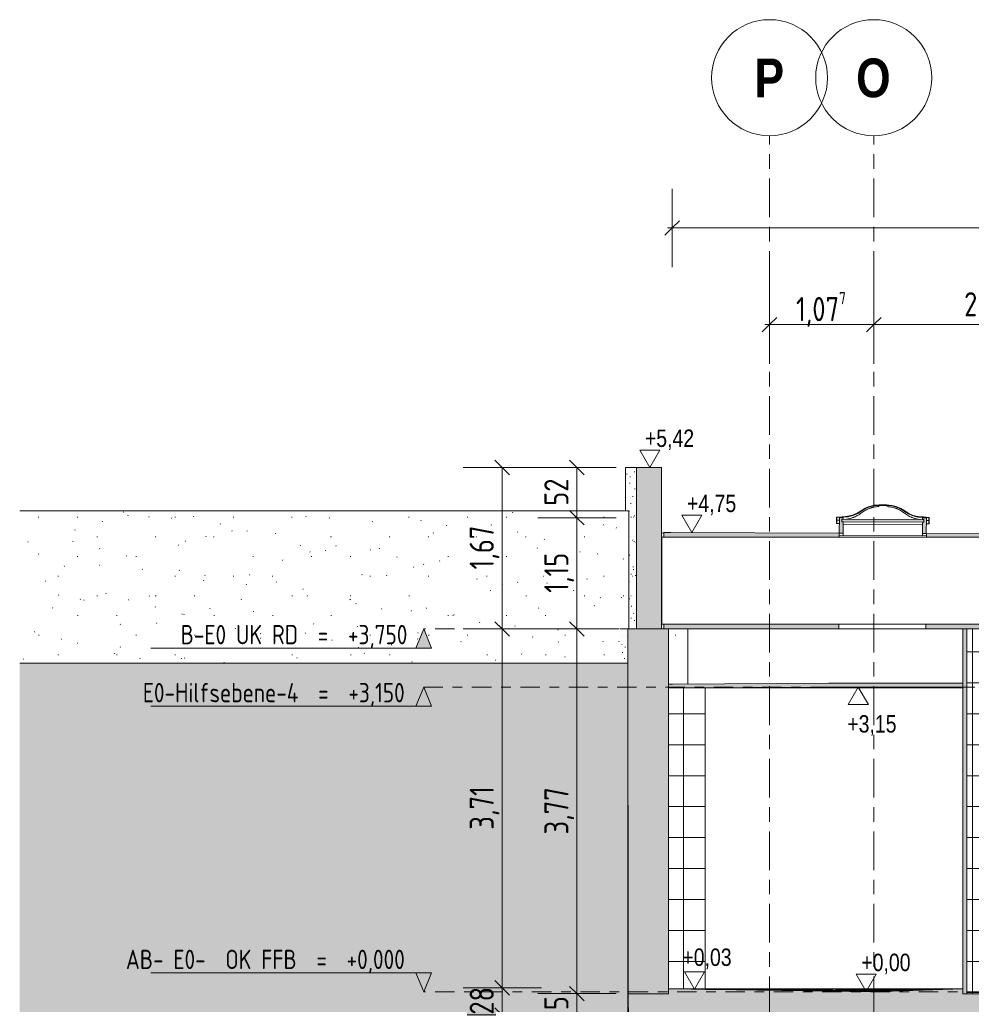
# Model space of a CAD drawing. Header units: metres. Extents: x -28 to 176, y -14 to 869.
# Tile 29 of 60: x 41 to 51, y -3 to 7. Entities that reach past the tile are written whole.
import ezdxf

# ---------------------------------------------------------------- set-up
doc = ezdxf.new("R2010")
doc.units = ezdxf.units.M
doc.linetypes.add('_Ebene_', pattern=[0.4, 0.2, -0.1, 0, -0.1])
doc.linetypes.add('_Rasterlinie_', pattern=[0.75, 0.4, -0.1, 0.15, -0.1])
for name, color, linetype, lineweight in [('A_Bem', 7, 'Continuous', 5), ('A_Bem-100', 7, 'Continuous', 5), ('A_Ebenen', 130, 'Continuous', 5), ('A_Fenster', 45, 'Continuous', 5), ('A_Geschossdecken', 7, 'Continuous', 5), ('A_Geschossdecken_Oberflächenschraffur', 7, 'Continuous', 5), ('A_Geschossdecken_Schraffur', 7, 'Continuous', 5), ('A_Hoehenkoten', 124, 'Continuous', 5), ('A_Körper_Form', 7, 'Continuous', 5), ('A_Linien_Feine Linien', 7, 'Continuous', 5), ('A_Raster', 128, 'Continuous', 5), ('A_Wand', 244, 'Continuous', 5), ('A_Wand_Schraff', 1, 'Continuous', 5), ('A_Wände_Oberflächenschraffur', 244, 'Continuous', 5)]:
    doc.layers.add(name, color=color, linetype=linetype, lineweight=lineweight)
doc.styles.add('Arial', font='arial.ttf', dxfattribs={"width": 0.8, "height": 0.18})
doc.styles.add('Arial Narrow_B', font='txt', dxfattribs={"height": 0.4})
doc.styles.add('ISOCPEUR', font='isocpeur.ttf', dxfattribs={"width": 0.8, "height": 0.2})
doc.styles.add('ISOCPEUR_1', font='isocpeur.ttf', dxfattribs={"width": 0.8, "height": 0.25})
doc.dimstyles.new('BLB-Standard_2_5_Aussen', dxfattribs={"dimscale": 0.3048, "dimtxt": 0.248995, "dimasz": 0.492126, "dimexe": 1.32874, "dimexo": 0.0625, "dimgap": 0.032808, "dimtad": 1, "dimrnd": 0.001, "dimzin": 0, "dimdsep": 46, "dimtxsty": 'ISOCPEUR_1', "dimblk1": 'OBLIQUE', "dimblk2": 'OBLIQUE', "dimsah": 1, "dimcen": 0.09, "dimdle": 0.164042, "dimazin": 0, "dimtfac": 1, "dimtdec": 4, "dimtix": 1, "dimtmove": 0, "dimatfit": 3, "dimfxl": 1.32874, "dimfxlon": 1, "dimtvp": 1, "dimtolj": 1, "dimtzin": 0, "dimarcsym": 2})
doc.dimstyles.new('BLB-Standard_2_5_Aussen_1', dxfattribs={"dimscale": 0.3048, "dimtxt": 0.248995, "dimasz": 0.492126, "dimexe": 1.32874, "dimexo": 0.0625, "dimgap": 0.032808, "dimtad": 1, "dimdec": 1, "dimlfac": 100, "dimrnd": 0.1, "dimdsep": 46, "dimtxsty": 'ISOCPEUR_1', "dimblk1": 'OBLIQUE', "dimblk2": 'OBLIQUE', "dimsah": 1, "dimcen": 0.09, "dimdle": 0.164042, "dimazin": 0, "dimtfac": 1, "dimtdec": 4, "dimtix": 1, "dimtmove": 0, "dimatfit": 3, "dimfxl": 1.32874, "dimfxlon": 1, "dimtvp": 1, "dimtolj": 1, "dimtzin": 0, "dimarcsym": 2})
pattern_1 = [(359.943, (65.599176, -2.802), (6.9639e-06, 0.0069999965), []), (90, (65.59918, -2.802), (-0.32, 2e-17), [])]
pattern_2 = [(359.807, (65.548176, -2.841), (2.02109e-05, 0.005999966), []), (90, (65.54818, -2.841), (-0.32, 0.001), [])]
pattern_3 = [(0, (65.62118, 18.958), (0, 0.32), []), (90, (65.62118, 18.958), (-0.32, 2e-17), [])]
pattern_4 = [(0, (65.51118, 18.958), (0, 0.32), []), (90, (65.51118, 18.958), (-0.32, 2e-17), [])]

# ---------------------------------------------------------------- blocks, each defined once
blk = doc.blocks.new('FE Dachkuppel rechteckig - 2400 x 900-8070001-D')
at = {"layer": 'A_Fenster', "lineweight": 9}
for points in [[(-21.758, 2.067), (-21.758, 2.107), (-21.828, 2.113), (-21.877, 2.117), (-21.925, 2.129), (-21.97, 2.148), (-22.054, 2.202), (-22.099, 2.221), (-22.147, 2.233), (-22.196, 2.237), (-22.278, 2.238), (-22.328, 2.234), (-22.376, 2.222), (-22.421, 2.203), (-22.505, 2.151), (-22.551, 2.131), (-22.599, 2.12), (-22.718, 2.111), (-22.718, 2.071), (-22.713, 2.071), (-22.713, 2.106), (-22.648, 2.111), (-22.598, 2.115), (-22.549, 2.127), (-22.503, 2.146), (-22.419, 2.199), (-22.374, 2.217), (-22.327, 2.229), (-22.278, 2.233), (-22.196, 2.232), (-22.148, 2.228), (-22.101, 2.216), (-22.056, 2.197), (-21.973, 2.144), (-21.927, 2.124), (-21.878, 2.112), (-21.763, 2.103), (-21.763, 2.067)], [(-21.813, 2.058), (-21.813, 2.088), (-22.663, 2.091), (-22.663, 2.061), (-22.035, 2.059)]]:
    blk.add_hatch(color=253, dxfattribs=at).paths.add_polyline_path(points, flags=0)
h = blk.add_hatch(color=253, dxfattribs=at)
h.paths.add_polyline_path([(-21.789, 1.943), (-21.788, 2.099), (-21.828, 2.103), (-21.828, 2.088), (-21.813, 2.088), (-21.813, 2.058), (-21.828, 2.058), (-21.829, 1.943), (-21.801, 1.943)], flags=0)
h.paths.add_polyline_path([(-22.649, 1.946), (-22.648, 2.061), (-22.663, 2.062), (-22.663, 2.091), (-22.648, 2.091), (-22.648, 2.106), (-22.688, 2.103), (-22.689, 1.946)], flags=0)
at = {"layer": 'A_Fenster', "color": 250, "lineweight": 9}
for p, q in [((-22.196, 2.237), (-22.278, 2.238)), ((-22.278, 2.233), (-22.196, 2.232)), ((-22.658, 2.116), (-22.718, 2.111)), ((-22.718, 2.111), (-22.718, 2.071)), ((-22.718, 2.071), (-22.713, 2.071)), ((-22.718, 2.045), (-22.718, 2.071)), ((-22.718, 2.045), (-22.688, 2.045)), ((-22.713, 2.106), (-22.658, 2.111)), ((-22.713, 2.071), (-22.713, 2.106)), ((-22.713, 2.08), (-22.688, 2.083)), ((-22.713, 2.08), (-22.688, 2.08)), ((-22.713, 2.071), (-22.713, 2.045)), ((-22.713, 2.045), (-22.688, 2.045)), ((-22.688, 2.103), (-22.689, 1.946)), ((-22.648, 2.106), (-22.688, 2.103)), ((-22.663, 2.061), (-22.663, 2.091)), ((-22.663, 2.091), (-22.648, 2.091)), ((-21.813, 2.088), (-22.663, 2.091)), ((-22.663, 2.091), (-22.663, 2.061)), ((-22.648, 2.061), (-22.663, 2.061)), ((-22.663, 2.061), (-21.813, 2.058)), ((-22.648, 2.116), (-22.658, 2.116)), ((-22.658, 2.111), (-22.648, 2.111)), ((-22.658, 2.105), (-22.658, 2.111)), ((-22.649, 1.946), (-22.648, 2.061)), ((-22.648, 2.091), (-22.648, 2.106)), ((-21.828, 2.034), (-22.648, 2.037)), ((-21.828, 2.058), (-21.829, 1.943)), ((-21.818, 2.113), (-21.828, 2.113)), ((-21.828, 2.108), (-21.818, 2.108)), ((-21.788, 2.099), (-21.828, 2.103)), ((-21.828, 2.103), (-21.828, 2.088)), ((-21.828, 2.088), (-21.813, 2.088)), ((-21.813, 2.058), (-21.828, 2.058)), ((-21.758, 2.107), (-21.818, 2.113)), ((-21.818, 2.108), (-21.763, 2.103)), ((-21.818, 2.108), (-21.818, 2.102)), ((-21.813, 2.088), (-21.813, 2.058)), ((-21.813, 2.058), (-21.813, 2.088)), ((-21.789, 1.943), (-21.788, 2.099)), ((-21.788, 2.08), (-21.763, 2.077)), ((-21.788, 2.077), (-21.763, 2.077)), ((-21.788, 2.041), (-21.763, 2.041)), ((-21.788, 2.041), (-21.758, 2.041)), ((-21.763, 2.103), (-21.763, 2.067)), ((-21.763, 2.067), (-21.758, 2.067)), ((-21.763, 2.041), (-21.763, 2.067)), ((-21.758, 2.067), (-21.758, 2.107)), ((-21.758, 2.067), (-21.758, 2.041)), ((-22.689, 1.946), (-22.649, 1.946)), ((-22.649, 1.922), (-22.649, 1.946)), ((-21.829, 1.943), (-21.789, 1.943)), ((-21.829, 1.943), (-21.829, 1.919)), ((-22.689, 1.921), (-21.789, 1.918)), ((-21.829, 1.919), (-22.649, 1.922))]:
    blk.add_line(p, q, dxfattribs=at)
at = {"layer": 'A_Fenster', "color": 250, "lineweight": 9, "flags": 128}
for points in [[(-22.463, 2.177), (-22.505, 2.151), (-22.551, 2.131), (-22.599, 2.12), (-22.648, 2.116)], [(-22.648, 2.111), (-22.598, 2.115), (-22.549, 2.127), (-22.503, 2.146), (-22.46, 2.173)], [(-22.278, 2.238), (-22.328, 2.234), (-22.376, 2.222), (-22.421, 2.203), (-22.463, 2.177)], [(-22.46, 2.173), (-22.419, 2.199), (-22.374, 2.217), (-22.327, 2.229), (-22.278, 2.233)], [(-22.012, 2.175), (-22.054, 2.202), (-22.099, 2.221), (-22.147, 2.233), (-22.196, 2.237)], [(-22.196, 2.232), (-22.148, 2.228), (-22.101, 2.216), (-22.056, 2.197), (-22.015, 2.171)], [(-22.015, 2.171), (-21.973, 2.144), (-21.927, 2.124), (-21.878, 2.112), (-21.828, 2.108)], [(-21.828, 2.113), (-21.877, 2.117), (-21.925, 2.129), (-21.97, 2.148), (-22.012, 2.175)]]:
    blk.add_lwpolyline(points, dxfattribs=at)
at = {"layer": 'A_Fenster', "color": 250, "lineweight": 9}
for points, knots in [([(-22.613, 2.09), (-22.608, 2.091), (-22.595, 2.093), (-22.577, 2.097), (-22.561, 2.102), (-22.549, 2.106), (-22.537, 2.11), (-22.522, 2.117), (-22.503, 2.126), (-22.481, 2.14), (-22.467, 2.15), (-22.46, 2.155)], [0.1721062, 0.1721062, 0.1721062, 0.1721062, 0.25, 0.375, 0.4375, 0.5, 0.5625, 0.625, 0.75, 0.875, 1, 1, 1, 1]), ([(-22.46, 2.155), (-22.454, 2.16), (-22.44, 2.169), (-22.419, 2.182), (-22.397, 2.193), (-22.378, 2.201), (-22.363, 2.206), (-22.347, 2.211), (-22.327, 2.215), (-22.303, 2.219), (-22.287, 2.22), (-22.278, 2.22)], [0, 0, 0, 0, 0.125, 0.25, 0.375, 0.5, 0.5625, 0.625, 0.75, 0.875, 1, 1, 1, 1]), ([(-22.196, 2.22), (-22.188, 2.22), (-22.172, 2.218), (-22.148, 2.215), (-22.128, 2.21), (-22.112, 2.205), (-22.101, 2.201), (-22.089, 2.197), (-22.074, 2.19), (-22.056, 2.181), (-22.035, 2.168), (-22.022, 2.158), (-22.015, 2.153)], [-1, -1, -1, -1, -0.875, -0.75, -0.625, -0.5625, -0.5, -0.4375, -0.375, -0.25, -0.125, 0, 0, 0, 0]), ([(-22.015, 2.153), (-22.008, 2.148), (-21.995, 2.138), (-21.973, 2.124), (-21.95, 2.113), (-21.931, 2.105), (-21.915, 2.099), (-21.899, 2.094), (-21.881, 2.09), (-21.868, 2.088), (-21.863, 2.087)], [-1, -1, -1, -1, -0.875, -0.75, -0.625, -0.5, -0.4375, -0.375, -0.25, -0.1721062, -0.1721062, -0.1721062, -0.1721062])]:
    blk.add_open_spline(points, degree=3, knots=knots, dxfattribs=at)
blk = doc.blocks.new('Ebene - Rohbau-1046864-D')
at = {"layer": 'A_Ebenen'}
blk.add_hatch(color=256, dxfattribs=at).paths.add_polyline_path([(24.913, -2.599), (24.833, -2.795), (24.754, -2.599)], flags=0)
at = {"layer": 'A_Ebenen', "color": 170, "lineweight": 9}
for p, q in [((24.754, -2.599), (24.833, -2.795)), ((24.754, -2.599), (27.654, -2.599)), ((24.833, -2.795), (24.913, -2.599))]:
    blk.add_line(p, q, dxfattribs=at)
at = {"layer": 'A_Ebenen', "color": 251, "lineweight": 9}
for p, q in [((24.913, -2.599), (24.754, -2.599)), ((24.754, -2.599), (24.833, -2.795)), ((24.833, -2.795), (24.913, -2.599))]:
    blk.add_line(p, q, dxfattribs=at)
blk = doc.blocks.new('Ebene - Rohbau-1168218-D')
at = {"layer": 'A_Ebenen'}
blk.add_hatch(color=256, dxfattribs=at).paths.add_polyline_path([(24.913, 0.758), (24.754, 0.758), (24.833, 0.955)], flags=0)
at = {"layer": 'A_Ebenen', "color": 251, "lineweight": 9}
for p, q in [((24.833, 0.955), (24.754, 0.758)), ((24.913, 0.758), (24.833, 0.955)), ((24.754, 0.758), (24.913, 0.758))]:
    blk.add_line(p, q, dxfattribs=at)
at = {"layer": 'A_Ebenen', "color": 170, "lineweight": 9}
blk.add_line((24.754, 0.758), (27.654, 0.758), dxfattribs=at)
blk = doc.blocks.new('Höhenkoten - leer-6237472-D')
at = {"layer": 'A_Hoehenkoten'}
for p, q in [((-13.609, -9.185), (-13.817, -9.185)), ((-13.713, -9.365), (-13.817, -9.185)), ((-13.713, -9.365), (-13.609, -9.185))]:
    blk.add_line(p, q, dxfattribs=at)
blk = doc.blocks.new('DIMBLOCK101-D')
at = {"layer": 'A_Bem-100', "lineweight": 9}
for p, q in [((46.81, -2.815), (46.735, -2.74)), ((46.81, -2.815), (46.885, -2.89)), ((46.81, -3.165), (46.735, -3.09)), ((46.81, -3.165), (46.885, -3.24))]:
    blk.add_line(p, q, dxfattribs=at)
at = {"layer": 'A_Bem-100'}
for p, q in [((47.215, -2.815), (46.405, -2.815)), ((46.81, -3.165), (46.81, -2.815)), ((46.81, -2.815), (47.215, -2.815)), ((47.215, -3.165), (46.405, -3.165)), ((46.81, -3.165), (47.215, -3.165))]:
    blk.add_line(p, q, dxfattribs=at)
at = {"layer": 'A_Bem-100', "color": 0, "insert": (46.473, -3.127), "char_height": 0.25, "width": 0.32865, "attachment_point": 1, "rotation": 90, "line_spacing_factor": 1.149209, "style": 'ISOCPEUR_1'}
blk.add_mtext('35', dxfattribs=at)
blk = doc.blocks.new('_Oblique')
at = {"color": 0, "linetype": 'ByBlock', "lineweight": -2}
blk.add_line((-0.5, -0.5), (0.5, 0.5), dxfattribs=at)
blk = doc.blocks.new('DIMBLOCK102-D')
at = {"layer": 'A_Bem-100', "lineweight": 9}
for p, q in [((46.81, 0.955), (46.735, 1.03)), ((46.81, 0.955), (46.885, 0.88)), ((46.81, -2.815), (46.735, -2.74)), ((46.81, -2.815), (46.885, -2.89))]:
    blk.add_line(p, q, dxfattribs=at)
at = {"layer": 'A_Bem-100'}
for p, q in [((47.215, 0.955), (46.405, 0.955)), ((46.81, -2.815), (46.81, 0.955)), ((46.81, 0.955), (47.215, 0.955)), ((47.215, -2.815), (46.405, -2.815)), ((46.81, -2.815), (47.215, -2.815))]:
    blk.add_line(p, q, dxfattribs=at)
at = {"layer": 'A_Bem-100', "color": 0, "insert": (46.473, -1.17), "char_height": 0.25, "width": 0.57664, "attachment_point": 1, "rotation": 90, "line_spacing_factor": 1.149209, "style": 'ISOCPEUR_1'}
blk.add_mtext('3,77', dxfattribs=at)
blk = doc.blocks.new('DIMBLOCK103-D')
at = {"layer": 'A_Bem-100', "lineweight": 9}
for p, q in [((46.81, 2.105), (46.735, 2.18)), ((46.81, 2.105), (46.885, 2.03)), ((46.81, 0.955), (46.735, 1.03)), ((46.81, 0.955), (46.885, 0.88))]:
    blk.add_line(p, q, dxfattribs=at)
at = {"layer": 'A_Bem-100'}
for p, q in [((47.215, 2.105), (46.405, 2.105)), ((46.81, 0.955), (46.81, 2.105)), ((46.81, 2.105), (47.215, 2.105)), ((47.215, 0.955), (46.405, 0.955)), ((46.81, 0.955), (47.215, 0.955))]:
    blk.add_line(p, q, dxfattribs=at)
at = {"layer": 'A_Bem-100', "color": 0, "insert": (46.473, 1.329), "char_height": 0.25, "width": 0.48103, "attachment_point": 1, "rotation": 90, "line_spacing_factor": 1.149209, "style": 'ISOCPEUR_1'}
blk.add_mtext('1,15', dxfattribs=at)
blk = doc.blocks.new('DIMBLOCK104-D')
at = {"layer": 'A_Bem-100', "lineweight": 9}
for p, q in [((46.81, 2.625), (46.735, 2.7)), ((46.81, 2.625), (46.885, 2.55)), ((46.81, 2.105), (46.735, 2.18)), ((46.81, 2.105), (46.885, 2.03))]:
    blk.add_line(p, q, dxfattribs=at)
at = {"layer": 'A_Bem-100'}
for p, q in [((47.215, 2.625), (46.405, 2.625)), ((46.81, 2.105), (46.81, 2.625)), ((46.81, 2.625), (47.215, 2.625)), ((47.215, 2.105), (46.405, 2.105)), ((46.81, 2.105), (47.215, 2.105))]:
    blk.add_line(p, q, dxfattribs=at)
at = {"layer": 'A_Bem-100', "color": 0, "insert": (46.473, 2.228), "char_height": 0.25, "width": 0.32865, "attachment_point": 1, "rotation": 90, "line_spacing_factor": 1.149209, "style": 'ISOCPEUR_1'}
blk.add_mtext('52', dxfattribs=at)
blk = doc.blocks.new('DIMBLOCK108-D')
at = {"layer": 'A_Bem-100', "lineweight": 9}
for p, q in [((46.038, -2.755), (45.963, -2.68)), ((46.038, -2.755), (46.113, -2.83)), ((46.038, -3.035), (45.963, -2.96)), ((46.038, -3.035), (46.113, -3.11))]:
    blk.add_line(p, q, dxfattribs=at)
at = {"layer": 'A_Bem-100'}
for p, q in [((46.443, -2.755), (45.633, -2.755)), ((46.038, -3.035), (46.038, -2.755)), ((46.038, -2.755), (46.443, -2.755)), ((46.443, -3.035), (45.633, -3.035)), ((46.038, -3.035), (46.443, -3.035))]:
    blk.add_line(p, q, dxfattribs=at)
at = {"layer": 'A_Bem-100', "color": 0, "insert": (45.701, -3.032), "char_height": 0.25, "width": 0.32865, "attachment_point": 1, "rotation": 90, "line_spacing_factor": 1.149209, "style": 'ISOCPEUR_1'}
blk.add_mtext('28', dxfattribs=at)
blk = doc.blocks.new('DIMBLOCK109-D')
at = {"layer": 'A_Bem-100', "lineweight": 9}
for p, q in [((46.038, 0.955), (45.963, 1.03)), ((46.038, 0.955), (46.113, 0.88)), ((46.038, -2.755), (45.963, -2.68)), ((46.038, -2.755), (46.113, -2.83))]:
    blk.add_line(p, q, dxfattribs=at)
at = {"layer": 'A_Bem-100'}
for p, q in [((46.443, 0.955), (45.633, 0.955)), ((46.038, -2.755), (46.038, 0.955)), ((46.038, 0.955), (46.443, 0.955)), ((46.443, -2.755), (45.633, -2.755)), ((46.038, -2.755), (46.443, -2.755))]:
    blk.add_line(p, q, dxfattribs=at)
at = {"layer": 'A_Bem-100', "color": 0, "insert": (45.701, -1.12), "char_height": 0.25, "width": 0.52883, "attachment_point": 1, "rotation": 90, "line_spacing_factor": 1.149209, "style": 'ISOCPEUR_1'}
blk.add_mtext('3,71', dxfattribs=at)
blk = doc.blocks.new('DIMBLOCK110-D')
at = {"layer": 'A_Bem-100', "lineweight": 9}
for p, q in [((46.038, 2.625), (45.963, 2.7)), ((46.038, 2.625), (46.113, 2.55)), ((46.038, 0.955), (45.963, 1.03)), ((46.038, 0.955), (46.113, 0.88))]:
    blk.add_line(p, q, dxfattribs=at)
at = {"layer": 'A_Bem-100'}
for p, q in [((46.443, 2.625), (45.633, 2.625)), ((46.038, 0.955), (46.038, 2.625)), ((46.038, 2.625), (46.443, 2.625)), ((46.443, 0.955), (45.633, 0.955)), ((46.038, 0.955), (46.443, 0.955))]:
    blk.add_line(p, q, dxfattribs=at)
at = {"layer": 'A_Bem-100', "color": 0, "insert": (45.701, 1.57), "char_height": 0.25, "width": 0.52883, "attachment_point": 1, "rotation": 90, "line_spacing_factor": 1.149209, "style": 'ISOCPEUR_1'}
blk.add_mtext('1,67', dxfattribs=at)
blk = doc.blocks.new('Raster - Raster-989695-D')
at = {"layer": 'A_Raster', "lineweight": 9}
blk.add_circle((-19.983, 6.654), 0.6, dxfattribs=at)
blk = doc.blocks.new('DIMBLOCK126-D')
at = {"layer": 'A_Bem-100'}
for p, q in [((48.802, 4.506), (48.802, 3.696)), ((48.802, 4.101), (48.802, 4.506)), ((49.88, 4.506), (49.88, 3.696)), ((49.88, 4.101), (49.88, 4.506)), ((48.752, 4.101), (49.88, 4.101))]:
    blk.add_line(p, q, dxfattribs=at)
at = {"layer": 'A_Bem-100', "lineweight": 9}
for p, q in [((48.802, 4.101), (48.877, 4.176)), ((49.88, 4.101), (49.955, 4.176)), ((48.802, 4.101), (48.727, 4.026)), ((49.88, 4.101), (49.805, 4.026))]:
    blk.add_line(p, q, dxfattribs=at)
at = {"layer": 'A_Bem-100', "color": 0, "insert": (49.076, 4.437), "char_height": 0.25, "width": 0.63639, "attachment_point": 1, "line_spacing_factor": 1.149209, "style": 'ISOCPEUR_1'}
blk.add_mtext('1,07\\A2\\H0.5x;\\S7^  ;\\H2x;', dxfattribs=at)
blk = doc.blocks.new('DIMBLOCK127-D')
at = {"layer": 'A_Bem-100'}
for p, q in [((49.88, 4.506), (49.88, 3.696)), ((49.88, 4.101), (49.88, 4.506)), ((52.23, 4.506), (52.23, 3.696)), ((52.23, 4.101), (52.23, 4.506)), ((49.88, 4.101), (52.23, 4.101))]:
    blk.add_line(p, q, dxfattribs=at)
at = {"layer": 'A_Bem-100', "lineweight": 9}
for p, q in [((49.88, 4.101), (49.955, 4.176)), ((52.23, 4.101), (52.305, 4.176)), ((49.88, 4.101), (49.805, 4.026)), ((52.23, 4.101), (52.155, 4.026))]:
    blk.add_line(p, q, dxfattribs=at)
at = {"layer": 'A_Bem-100', "color": 0, "insert": (50.814, 4.437), "char_height": 0.25, "width": 0.57664, "attachment_point": 1, "line_spacing_factor": 1.149209, "style": 'ISOCPEUR_1'}
blk.add_mtext('2,35', dxfattribs=at)
blk = doc.blocks.new('DIMBLOCK141-D')
at = {"layer": 'A_Bem-100'}
for p, q in [((47.796, 4.696), (47.796, 5.506)), ((95.158, 4.696), (95.158, 5.506)), ((47.746, 5.101), (95.208, 5.101)), ((47.796, 5.101), (47.796, 4.696)), ((95.158, 5.101), (95.158, 4.696))]:
    blk.add_line(p, q, dxfattribs=at)
at = {"layer": 'A_Bem-100', "lineweight": 9}
for p, q in [((47.796, 5.101), (47.721, 5.026)), ((47.796, 5.101), (47.871, 5.176)), ((95.158, 5.101), (95.083, 5.026)), ((95.158, 5.101), (95.233, 5.176))]:
    blk.add_line(p, q, dxfattribs=at)
at = {"layer": 'A_Bem-100', "color": 0, "insert": (71.114, 5.437), "char_height": 0.25, "width": 0.87242, "attachment_point": 1, "line_spacing_factor": 1.149209, "style": 'ISOCPEUR_1'}
blk.add_mtext('47,36\\A2\\H0.5x;\\S3^  ;\\H2x;', dxfattribs=at)

msp = doc.modelspace()

# ---------------------------------------------------------------- hatches: boundary and pattern name
at = {"layer": 'A_Geschossdecken_Oberflächenschraffur'}
h = msp.add_hatch(dxfattribs=at)
h.set_pattern_fill('FP_78', color=133, style=0, pattern_type=2)
h.set_pattern_definition(pattern_1)
h.paths.add_polyline_path([(49.8652, -2.795), (48.1377, -2.7651), (47.7574, -2.7651), (49.865, -2.795)], flags=0)
h = msp.add_hatch(dxfattribs=at)
h.set_pattern_fill('FP_78', color=133, style=0, pattern_type=2)
h.set_pattern_definition(pattern_1)
h.paths.add_polyline_path([(49.8652, -2.795), (48.1377, -2.7651), (47.7574, -2.7651), (49.865, -2.795)], flags=0)
h = msp.add_hatch(dxfattribs=at)
h.set_pattern_fill('FP_79', color=133, style=0, pattern_type=2)
h.set_pattern_definition(pattern_2)
h.paths.add_polyline_path([(49.8716, -2.795), (50.8013, -2.7651), (48.1377, -2.7651), (49.8714, -2.795)], flags=0)
h = msp.add_hatch(dxfattribs=at)
h.set_pattern_fill('FP_79', color=133, style=0, pattern_type=2)
h.set_pattern_definition(pattern_2)
h.paths.add_polyline_path([(49.8716, -2.795), (50.8013, -2.7651), (48.1377, -2.7651), (49.8714, -2.795)], flags=0)
at = {"layer": 'A_Geschossdecken_Schraffur', "lineweight": 9}
h = msp.add_hatch(color=253, dxfattribs=at)
h.paths.add_polyline_path([(83.1819, 0.9549), (86.1025, 0.9549), (86.1184, 1.0049), (82.5483, 1.0049), (82.5599, 0.9549)], flags=0)
h.paths.add_polyline_path([(81.3093, 0.9549), (81.5122, 0.9549), (81.5221, 1.0049), (78.9176, 1.0049), (78.9184, 0.9549), (80.373, 0.9549)], flags=0)
h.paths.add_polyline_path([(95.1584, 0.9549), (95.1584, 2.2049), (94.815, 2.2049), (90.8403, 2.115), (90.8437, 1.9049), (94.8355, 1.9049), (94.8355, 1.0049), (90.8584, 1.0049), (90.8593, 0.9549), (94.8355, 0.9549)], flags=0)
h.paths.add_polyline_path([(47.7085, 0.9549), (49.5198, 0.9549), (49.52, 1.0049), (47.7085, 1.0049)], flags=0)
h.paths.add_polyline_path([(58.581, 0.9549), (61.4958, 0.9549), (61.4958, 1.0049), (58.5702, 1.0049)], flags=0)
h.paths.add_polyline_path([(54.0169, 0.9549), (54.0231, 1.0049), (52.5312, 1.0049), (52.5384, 0.9549), (53.2201, 0.9549)], flags=0)
h.paths.add_polyline_path([(56.9653, 0.9549), (57.5578, 0.9549), (57.5687, 1.0049), (56.419, 1.0049), (56.426, 0.9549)], flags=0)
h.paths.add_polyline_path([(54.4786, 0.9549), (56.0165, 0.9549), (56.0235, 1.0049), (54.4723, 1.0049)], flags=0)
h.paths.add_polyline_path([(89.7361, 0.9549), (89.9591, 0.9549), (89.9583, 1.0049), (86.3268, 1.0049), (86.3366, 0.9778), (86.3443, 0.9549), (87.8635, 0.9549)], flags=0)
h.paths.add_polyline_path([(77.5183, 0.9549), (77.5174, 1.0049), (74.9026, 1.0049), (74.9034, 0.9549), (76.6278, 0.9549)], flags=0)
h.paths.add_polyline_path([(73.5032, 0.9549), (73.5024, 1.0049), (70.892, 1.0049), (70.892, 0.9549), (72.8826, 0.9549)], flags=0)
h.paths.add_polyline_path([(69.492, 0.9549), (69.492, 1.0049), (66.8971, 1.0049), (66.8971, 0.9549), (69.1373, 0.9549)], flags=0)
h.paths.add_polyline_path([(51.3475, 0.9549), (52.0306, 0.9549), (52.0382, 1.0049), (50.42, 1.0049), (50.4198, 0.9549)], flags=0)
h.paths.add_polyline_path([(62.8958, 0.9549), (65.4971, 0.9549), (65.4971, 1.0049), (62.8958, 1.0049)], flags=0)
h.paths.add_polyline_path([(82.4256, 1.9049), (89.9436, 1.9049), (89.9405, 2.0946), (84.4305, 1.9701), (82.4389, 1.9674), (82.4389, 1.9667), (82.3581, 1.9653), (82.3593, 1.9049), (82.4093, 1.9049)], flags=0)
h.paths.add_polyline_path([(52.3281, 1.9049), (54.1565, 1.9049), (54.1564, 1.9281), (52.3165, 1.9349), (52.3271, 1.9082)], flags=0)
h.paths.add_polyline_path([(81.678, 1.9049), (81.6775, 1.9542), (81.5966, 1.9529), (81.5964, 1.9673), (78.9019, 1.9647), (78.9029, 1.9049), (81.6465, 1.9049)], flags=0)
h.paths.add_polyline_path([(52.0497, 1.9049), (52.2484, 1.9049), (52.2523, 1.9154), (52.2603, 1.9349), (51.2305, 1.9349), (51.2305, 1.9394), (50.4236, 1.9426), (50.4235, 1.9049), (51.8156, 1.9049)], flags=0)
h.paths.add_polyline_path([(77.0959, 1.9049), (77.5027, 1.9049), (77.5018, 1.9634), (74.887, 1.9608), (74.8879, 1.9049), (76.6278, 1.9049)], flags=0)
h.paths.add_polyline_path([(54.339, 1.9049), (57.7363, 1.9049), (57.7364, 1.9289), (57.6541, 1.9289), (57.6541, 1.9455), (57.3837, 1.9455), (56.4972, 1.9374), (54.7416, 1.9258), (54.3381, 1.9274), (54.3385, 1.9154)], flags=0)
h.paths.add_polyline_path([(73.3507, 1.9049), (73.4877, 1.9049), (73.4868, 1.9595), (70.8914, 1.9569), (70.8914, 1.9049), (73.3459, 1.9049)], flags=0)
h.paths.add_polyline_path([(69.1373, 1.9049), (69.4914, 1.9049), (69.4914, 1.9556), (66.8965, 1.953), (66.8965, 1.9049), (67.2647, 1.9049)], flags=0)
h.paths.add_polyline_path([(65.3921, 1.9049), (65.4965, 1.9049), (65.4965, 1.9517), (62.8952, 1.9492), (62.8953, 1.9049), (65.3744, 1.9049)], flags=0)
h.paths.add_polyline_path([(47.8642, 1.9049), (49.5235, 1.9049), (49.5236, 1.946), (47.7085, 1.9528), (47.7085, 1.9049), (47.7772, 1.9049)], flags=0)
h.paths.add_polyline_path([(61.1787, 1.9049), (61.4953, 1.9049), (61.4952, 1.9478), (58.4847, 1.9455), (58.4848, 1.9289), (58.4025, 1.9289), (58.4025, 1.9049), (60.7105, 1.9049)], flags=0)
for points in [[(47.7574, 0.346), (47.8001, 0.346), (49.4145, 0.3549), (50.8013, 0.3549), (50.8013, 0.3949), (49.4145, 0.3949), (47.7574, 0.386)], [(47.3702, -3.1651), (51.4512, -3.1651), (51.4512, -2.8151), (47.3361, -2.8151), (47.3361, -3.1651)]]:
    msp.add_hatch(color=253, dxfattribs=at).paths.add_polyline_path(points, flags=0)
h = msp.add_hatch(color=253, dxfattribs=at)
h.paths.add_polyline_path([(47.7574, -2.8151), (50.8013, -2.8151), (49.865, -2.795), (47.7574, -2.7651)], flags=0)
h.paths.add_polyline_path([(50.8013, -2.8151), (50.8013, -2.7651), (49.8717, -2.795)], flags=0)
at = {"layer": 'A_Körper_Form', "lineweight": 9}
msp.add_hatch(color=254, dxfattribs=at).paths.add_polyline_path([(47.3424, -3.1651), (47.3356, 0.6027), (41.0481, 0.6027), (41.0481, -3.1651), (44.7933, -3.1651)], flags=0)
at = {"layer": 'A_Wand_Schraff', "lineweight": 9}
for points in [[(47.4247, 0.9549), (47.6854, 0.9549), (47.6854, 2.6249), (47.4247, 2.6249)], [(47.3361, -2.8151), (47.7574, -2.8151), (47.7574, 0.9549), (47.3361, 0.9549), (47.3361, -1.894)], [(50.8013, -2.8151), (50.8413, -2.8151), (50.8413, 0.9549), (50.8013, 0.9549), (50.8013, -1.894)]]:
    msp.add_hatch(color=253, dxfattribs=at).paths.add_polyline_path(points, flags=0)
at = {"layer": 'A_Wände_Oberflächenschraffur'}
h = msp.add_hatch(dxfattribs=at)
h.set_pattern_fill('FP_90', style=0, pattern_type=2)
h.set_pattern_definition([(0, (47.52818, 18.958), (0.061, 0.203), [0.001, -0.046, 0.001, -0.046, -0.246]), (0, (47.52818, 18.958), (0.061, 0.203), [-0.092, 0.001, -0.092, 0.001, -0.046, -0.107]), (0, (47.52818, 18.958), (0.061, 0.203), [-0.23, 0.001, -0.03, 0.001, -0.076]), (92.497, (47.551176, 19.06), (-0.044297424, 0.602642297), [0.006, -0.523, 0.006, -0.523, -2.818]), (92.497, (47.551176, 19.06), (-0.044297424, 0.602642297), [-1.057, 0.006, -1.051, 0.006, -0.523, -1.233]), (92.497, (47.551176, 19.06), (-0.044297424, 0.602642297), [-2.642, 0.006, -0.346, 0.006, -0.875]), (267.503, (47.559176, 19.466), (-0.017088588, -0.805019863), [0.006, -0.523, 0.006, -0.523, -2.818]), (267.503, (47.559176, 19.466), (-0.017088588, -0.805019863), [-1.057, 0.006, -1.051, 0.006, -0.523, -1.233]), (267.503, (47.559176, 19.466), (-0.017088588, -0.805019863), [-2.642, 0.006, -0.346, 0.006, -0.875])])
h.paths.add_polyline_path([(47.4247, 0.9549), (47.4247, 2.6249), (47.3122, 2.6249), (47.3122, 2.1749), (47.3454, 2.1749), (47.3454, 0.9549)], flags=0)
h = msp.add_hatch(dxfattribs=at)
h.set_pattern_fill('FP_91', style=0, pattern_type=2)
h.set_pattern_definition([(0, (65.19818, 18.958), (0.806, 0.203), [0.007, -0.598, 0.007, -0.598, -3.225]), (0, (65.19818, 18.958), (0.806, 0.203), [-1.209, 0.007, -1.203, 0.007, -0.598, -1.411]), (0, (65.19818, 18.958), (0.806, 0.203), [-3.024, 0.007, -0.396, 0.007, -1.001]), (119.801, (65.50018, 19.06), (-0.577848, 0.6024912), [0.007, -0.602, 0.007, -0.602, -3.245]), (119.801, (65.50018, 19.06), (-0.577848, 0.6024912), [-1.217, 0.007, -1.21, 0.007, -0.602, -1.42]), (119.801, (65.50018, 19.06), (-0.577848, 0.6024912), [-3.042, 0.007, -0.399, 0.007, -1.007]), (240.199, (65.60118, 19.466), (-0.2287653, -0.805878), [0.007, -0.602, 0.007, -0.602, -3.245]), (240.199, (65.60118, 19.466), (-0.2287653, -0.805878), [-1.217, 0.007, -1.21, 0.007, -0.602, -1.42]), (240.199, (65.60118, 19.466), (-0.2287653, -0.805878), [-3.042, 0.007, -0.399, 0.007, -1.007])])
h.paths.add_polyline_path([(41.0481, 0.6027), (47.2558, 0.6027), (47.2558, 0.9549), (47.3454, 0.9549), (47.3454, 2.1749), (41.0481, 2.1749), (41.0481, 0.6848)], flags=0)
h = msp.add_hatch(dxfattribs=at)
h.set_pattern_fill('FP_59', style=0, pattern_type=2)
h.set_pattern_definition([(0, (47.44618, 18.958), (0.063, 0.203), [0.001, -0.047, 0.001, -0.047, -0.252]), (0, (47.44618, 18.958), (0.063, 0.203), [-0.094, 0.001, -0.094, 0.001, -0.047, -0.11]), (0, (47.44618, 18.958), (0.063, 0.203), [-0.236, 0.001, -0.031, 0.001, -0.078]), (92.559, (47.469176, 19.06), (-0.04494952, 0.60259401), [0.006, -0.523, 0.006, -0.523, -2.818]), (92.559, (47.469176, 19.06), (-0.04494952, 0.60259401), [-1.057, 0.006, -1.051, 0.006, -0.523, -1.233]), (92.559, (47.469176, 19.06), (-0.04494952, 0.60259401), [-2.642, 0.006, -0.346, 0.006, -0.875]), (267.441, (47.477176, 19.466), (-0.017959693, -0.8050009), [0.006, -0.523, 0.006, -0.523, -2.818]), (267.441, (47.477176, 19.466), (-0.017959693, -0.8050009), [-1.057, 0.006, -1.051, 0.006, -0.523, -1.233]), (267.441, (47.477176, 19.466), (-0.017959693, -0.8050009), [-2.642, 0.006, -0.346, 0.006, -0.875])])
h.paths.add_polyline_path([(47.3361, 0.3177), (47.335, 0.9549), (47.2558, 0.9549), (47.2558, 0.6027), (47.3356, 0.6027), (47.3359, 0.4502)], flags=0)
h = msp.add_hatch(dxfattribs=at)
h.set_pattern_fill('FP_66', style=0, pattern_type=2)
h.set_pattern_definition([(0, (65.14218, 18.958), (0.806, 0.203), [0.007, -0.598, 0.007, -0.598, -3.224]), (0, (65.14218, 18.958), (0.806, 0.203), [-1.209, 0.007, -1.202, 0.007, -0.598, -1.411]), (0, (65.14218, 18.958), (0.806, 0.203), [-3.023, 0.007, -0.396, 0.007, -1.001]), (119.793, (65.44418, 19.06), (-0.5777639, 0.6025719), [0.007, -0.602, 0.007, -0.602, -3.244]), (119.793, (65.44418, 19.06), (-0.5777639, 0.6025719), [-1.217, 0.007, -1.21, 0.007, -0.602, -1.419]), (119.793, (65.44418, 19.06), (-0.5777639, 0.6025719), [-3.042, 0.007, -0.399, 0.007, -1.007]), (240.207, (65.54518, 19.466), (-0.2286527, -0.80591), [0.007, -0.602, 0.007, -0.602, -3.244]), (240.207, (65.54518, 19.466), (-0.2286527, -0.80591), [-1.217, 0.007, -1.21, 0.007, -0.602, -1.419]), (240.207, (65.54518, 19.466), (-0.2286527, -0.80591), [-3.042, 0.007, -0.399, 0.007, -1.007])])
h.paths.add_polyline_path([(47.7574, 0.386), (47.9564, 0.3868), (47.9564, 0.9549), (47.7574, 0.9549), (47.7574, 0.386)], flags=0)
h = msp.add_hatch(dxfattribs=at)
h.set_pattern_fill('FP_65', color=133, style=0, pattern_type=2)
h.set_pattern_definition(pattern_3)
h.paths.add_polyline_path([(51.6712, -2.8151), (54.2439, -2.8151), (55.6731, -1.8551), (55.9463, -1.8558), (55.9463, -2.7551), (56.9609, -2.7551), (57.2413, -2.7629), (57.2413, -0.6351), (57.1088, -0.6351), (57.1088, 0.0149), (51.6712, 0.0149), (51.6712, -2.3328)], flags=0)
h.paths.add_polyline_path([(51.433, -2.8151), (51.433, 0.9549), (50.8413, 0.9549), (50.8413, -2.8151)], flags=0)
h.paths.add_polyline_path([(55.0411, -2.8151), (55.1732, -2.8151), (55.1966, -2.7994), (55.1966, -2.7551), (55.2624, -2.7551), (55.6727, -2.4801), (55.8988, -2.48), (55.8988, -2.3851), (55.6791, -2.386), (55.0927, -2.7804)], flags=0)
h.paths.add_polyline_path([(54.9873, -2.8151), (55.6727, -2.3551), (55.8988, -2.3551), (55.8988, -2.2601), (55.6791, -2.261), (54.9236, -2.7691), (54.9238, -2.8151), (54.9757, -2.8151)], flags=0)
h.paths.add_polyline_path([(54.899, -2.8151), (54.8988, -2.7858), (54.8552, -2.8151), (54.8988, -2.8151)], flags=0)
h.paths.add_polyline_path([(54.3155, -2.8151), (54.4297, -2.8151), (54.8991, -2.4994), (54.8988, -2.4228), (54.3781, -2.773)], flags=0)
h.paths.add_polyline_path([(54.8015, -2.8151), (54.899, -2.7495), (54.8988, -2.6608), (54.6694, -2.8151), (54.7416, -2.8151)], flags=0)
h.paths.add_polyline_path([(54.6156, -2.8151), (54.8991, -2.6245), (54.8988, -2.5358), (54.4835, -2.8151), (54.5075, -2.8151)], flags=0)
h.paths.add_polyline_path([(68.9644, -2.7653), (69.0956, -2.7653), (69.0961, 0.9549), (57.3288, 0.9549), (57.3288, -0.6351), (57.3213, -0.6351), (57.3213, -2.7651), (68.9644, -2.7653)], flags=0)
h.paths.add_polyline_path([(55.6771, -2.7551), (55.8988, -2.7551), (55.8988, -2.6351), (55.6791, -2.636), (55.5021, -2.7551), (55.6759, -2.7551)], flags=0)
h.paths.add_polyline_path([(55.4438, -2.7551), (55.4483, -2.7551), (55.6727, -2.6051), (55.8988, -2.6051), (55.8988, -2.5101), (55.6791, -2.511), (55.3162, -2.7551), (55.3268, -2.7551)], flags=0)
h.paths.add_polyline_path([(54.9236, -2.733), (55.6727, -2.2301), (55.8988, -2.2301), (55.8988, -2.1351), (55.6791, -2.136), (54.9236, -2.6441)], flags=0)
h.paths.add_polyline_path([(54.9236, -2.608), (55.6727, -2.1051), (55.8988, -2.1051), (55.8988, -2.0101), (55.6791, -2.011), (54.9235, -2.5192)], flags=0)
h.paths.add_polyline_path([(54.9235, -2.483), (55.6731, -1.9801), (55.8988, -1.9801), (55.8988, -1.8951), (55.6827, -1.8956), (54.9235, -2.4062), (54.9235, -2.48)], flags=0)
h.paths.add_polyline_path([(55.78, 0.0549), (57.1088, 0.0549), (57.1088, 0.9549), (51.6712, 0.9549), (51.6712, 0.0549), (55.6744, 0.0549)], flags=0)
h = msp.add_hatch(dxfattribs=at)
h.set_pattern_fill('FP_65', color=133, style=0, pattern_type=2)
h.set_pattern_definition(pattern_3)
h.paths.add_polyline_path([(51.6712, -2.8151), (54.2439, -2.8151), (55.6731, -1.8551), (55.9463, -1.8558), (55.9463, -2.7551), (56.9609, -2.7551), (57.2413, -2.7629), (57.2413, -0.6351), (57.1088, -0.6351), (57.1088, 0.0149), (51.6712, 0.0149), (51.6712, -2.3328)], flags=0)
h.paths.add_polyline_path([(51.433, -2.8151), (51.433, 0.9549), (50.8413, 0.9549), (50.8413, -2.8151)], flags=0)
h.paths.add_polyline_path([(55.0411, -2.8151), (55.1732, -2.8151), (55.1966, -2.7994), (55.1966, -2.7551), (55.2624, -2.7551), (55.6727, -2.4801), (55.8988, -2.48), (55.8988, -2.3851), (55.6791, -2.386), (55.0927, -2.7804)], flags=0)
h.paths.add_polyline_path([(54.9873, -2.8151), (55.6727, -2.3551), (55.8988, -2.3551), (55.8988, -2.2601), (55.6791, -2.261), (54.9236, -2.7691), (54.9238, -2.8151), (54.9757, -2.8151)], flags=0)
h.paths.add_polyline_path([(54.899, -2.8151), (54.8988, -2.7858), (54.8552, -2.8151), (54.8988, -2.8151)], flags=0)
h.paths.add_polyline_path([(54.3155, -2.8151), (54.4297, -2.8151), (54.8991, -2.4994), (54.8988, -2.4228), (54.3781, -2.773)], flags=0)
h.paths.add_polyline_path([(54.8015, -2.8151), (54.899, -2.7495), (54.8988, -2.6608), (54.6694, -2.8151), (54.7416, -2.8151)], flags=0)
h.paths.add_polyline_path([(54.6156, -2.8151), (54.8991, -2.6245), (54.8988, -2.5358), (54.4835, -2.8151), (54.5075, -2.8151)], flags=0)
h.paths.add_polyline_path([(68.9644, -2.7653), (69.0956, -2.7653), (69.0961, 0.9549), (57.3288, 0.9549), (57.3288, -0.6351), (57.3213, -0.6351), (57.3213, -2.7651), (68.9644, -2.7653)], flags=0)
h.paths.add_polyline_path([(55.6771, -2.7551), (55.8988, -2.7551), (55.8988, -2.6351), (55.6791, -2.636), (55.5021, -2.7551), (55.6759, -2.7551)], flags=0)
h.paths.add_polyline_path([(55.4438, -2.7551), (55.4483, -2.7551), (55.6727, -2.6051), (55.8988, -2.6051), (55.8988, -2.5101), (55.6791, -2.511), (55.3162, -2.7551), (55.3268, -2.7551)], flags=0)
h.paths.add_polyline_path([(54.9236, -2.733), (55.6727, -2.2301), (55.8988, -2.2301), (55.8988, -2.1351), (55.6791, -2.136), (54.9236, -2.6441)], flags=0)
h.paths.add_polyline_path([(54.9236, -2.608), (55.6727, -2.1051), (55.8988, -2.1051), (55.8988, -2.0101), (55.6791, -2.011), (54.9235, -2.5192)], flags=0)
h.paths.add_polyline_path([(54.9235, -2.483), (55.6731, -1.9801), (55.8988, -1.9801), (55.8988, -1.8951), (55.6827, -1.8956), (54.9235, -2.4062), (54.9235, -2.48)], flags=0)
h.paths.add_polyline_path([(55.78, 0.0549), (57.1088, 0.0549), (57.1088, 0.9549), (51.6712, 0.9549), (51.6712, 0.0549), (55.6744, 0.0549)], flags=0)
h = msp.add_hatch(dxfattribs=at)
h.set_pattern_fill('FP_81', color=133, style=0, pattern_type=2)
h.set_pattern_definition(pattern_4)
h.paths.add_polyline_path([(47.7574, -2.7651), (48.1377, -2.7651), (48.1377, 0.3449), (47.7574, 0.3449), (47.7574, -2.7585)], flags=0)
h = msp.add_hatch(dxfattribs=at)
h.set_pattern_fill('FP_81', color=133, style=0, pattern_type=2)
h.set_pattern_definition(pattern_4)
h.paths.add_polyline_path([(47.7574, -2.7651), (48.1377, -2.7651), (48.1377, 0.3449), (47.7574, 0.3449), (47.7574, -2.7585)], flags=0)

# ---------------------------------------------------------------- linework, layer by layer
at = {"layer": 'A_Ebenen', "color": 170, "linetype": '_Ebene_', "lineweight": 9}
for p, q in [((97.0457, 0.9549), (45.2253, 0.9549)), ((45.2253, 0.3549), (97.0457, 0.3549)), ((97.0457, -2.7951), (45.2253, -2.7951)), ((97.0457, -2.7951), (45.2253, -2.7951))]:
    msp.add_line(p, q, dxfattribs=at)
at = {"layer": 'A_Geschossdecken', "color": 250, "lineweight": 9}
for p, q in [((47.7085, 1.9528), (47.6854, 1.9429)), ((47.7807, 1.9528), (47.7085, 1.9528)), ((47.7085, 1.9528), (47.7085, 1.9049)), ((49.5236, 1.946), (47.7807, 1.9528)), ((49.5235, 1.9049), (49.5236, 1.946)), ((50.4236, 1.9426), (50.4235, 1.9049)), ((51.2305, 1.9394), (50.4236, 1.9426)), ((49.5235, 1.9211), (50.4235, 1.9176)), ((47.7085, 1.0049), (47.7085, 0.9549)), ((47.7085, 0.9549), (52.0306, 0.9549)), ((49.5198, 0.9549), (49.52, 1.0049)), ((50.42, 1.0049), (50.4198, 0.9549)), ((47.8001, 0.386), (47.7574, 0.386)), ((47.7574, 0.386), (47.7574, 0.346)), ((49.5283, 0.3549), (47.7574, 0.3451)), ((47.7574, 0.346), (47.8001, 0.346)), ((47.7574, 0.3454), (47.8001, 0.346)), ((47.7574, 0.3449), (50.8013, 0.3449)), ((49.4145, 0.3949), (47.8001, 0.386)), ((47.8001, 0.346), (49.4145, 0.3549)), ((50.8013, 0.3949), (49.4145, 0.3949)), ((49.4145, 0.3549), (50.8013, 0.3549)), ((49.5294, 0.3449), (49.5283, 0.3549)), ((50.8013, 0.3549), (49.5294, 0.3449)), ((47.3361, -2.8151), (47.3361, -3.1651)), ((49.865, -2.795), (47.7574, -2.7651)), ((47.7574, -2.7651), (47.7574, -2.8151)), ((47.7574, -2.7651), (50.8013, -2.7651)), ((49.865, -2.795), (48.1377, -2.7651)), ((49.866, -2.795), (49.865, -2.795)), ((49.8714, -2.795), (49.866, -2.795)), ((49.8717, -2.795), (49.8714, -2.795)), ((50.8013, -2.7651), (49.8717, -2.795)), ((50.8013, -2.8151), (50.8013, -2.7651)), ((51.4512, -2.8151), (50.8013, -2.8151))]:
    msp.add_line(p, q, dxfattribs=at)
at = {"layer": 'A_Körper_Form', "color": 253, "lineweight": 9}
msp.add_line((47.3356, 0.6027), (41.0481, 0.6027), dxfattribs=at)
at = {"layer": 'A_Körper_Form', "color": 253, "lineweight": 9, "flags": 128}
msp.add_lwpolyline([(47.3424, -3.1651), (47.3416, -2.7465), (47.3409, -2.3278), (47.3401, -1.9092), (47.3394, -1.4905), (47.3386, -1.0719), (47.3379, -0.6532), (47.3371, -0.2346), (47.3364, 0.184), (47.3356, 0.6027)], dxfattribs=at)
at = {"layer": 'A_Linien_Feine Linien'}
for p, q in [((94.8355, 1.9049), (47.6896, 1.9049)), ((47.6896, 1.9049), (47.6896, 1.0049)), ((47.6896, 1.0049), (94.8355, 1.0049))]:
    msp.add_line(p, q, dxfattribs=at)
at = {"layer": 'A_Raster', "linetype": '_Rasterlinie_', "lineweight": 9}
for p, q in [((48.8023, -12.7877), (48.8023, 6.0538)), ((49.8796, -12.7877), (49.8796, 6.0538))]:
    msp.add_line(p, q, dxfattribs=at)
at = {"layer": 'A_Wand', "color": 250, "lineweight": 9}
for p, q in [((47.6854, 2.6249), (47.3122, 2.6249)), ((47.3122, 2.6249), (47.3122, 2.1749)), ((47.4247, 2.6249), (47.4247, 0.9549)), ((47.6854, 0.9549), (47.6854, 2.6249)), ((47.3454, 2.1749), (41.0481, 2.1749)), ((47.3454, 0.9549), (47.3454, 2.1749)), ((47.7085, 0.9549), (47.2558, 0.9549)), ((47.3361, 0.9549), (47.3361, -2.8151)), ((47.7574, 0.386), (47.7574, 0.9549)), ((47.9564, 0.3868), (47.9564, 0.9549)), ((50.8013, 0.9549), (50.8013, -2.7651)), ((50.8413, -2.8151), (50.8413, 0.9549)), ((47.7574, -2.7651), (47.7574, 0.3457)), ((48.1377, -2.7651), (48.1377, 0.3449)), ((47.3361, -2.8151), (47.7574, -2.8151))]:
    msp.add_line(p, q, dxfattribs=at)

# ---------------------------------------------------------------- block references
at = {"layer": 'A_Ebenen', "color": 251, "lineweight": 9, "extrusion": (0, 0, -1)}
for name, p in [('Ebene - Rohbau-1168218-D', (-70.0588, 0)), ('Ebene - Rohbau-1168218-D', (-70.0588, -0.6)), ('Ebene - Rohbau-1046864-D', (-70.0588, 0))]:
    msp.add_blockref(name, p, dxfattribs=at)
at = {"layer": 'A_Fenster', "color": 250, "lineweight": 9}
msp.add_blockref('FE Dachkuppel rechteckig - 2400 x 900-8070001-D', (72.2122, 0), dxfattribs=at)
at = {"layer": 'A_Hoehenkoten'}
for p in [(61.2768, 11.99), (61.7121, 11.3171), (61.7399, 6.5962), (63.5145, 6.5712)]:
    msp.add_blockref('Höhenkoten - leer-6237472-D', p, dxfattribs=at)
at = {"layer": 'A_Hoehenkoten', "extrusion": (0, 0, -1), "rotation": 180}
msp.add_blockref('Höhenkoten - leer-6237472-D', (-63.4331, -9.0102), dxfattribs=at)
at = {"layer": 'A_Raster', "lineweight": 9}
for p in [(68.7848, 0), (69.8622, 0)]:
    msp.add_blockref('Raster - Raster-989695-D', p, dxfattribs=at)

# ---------------------------------------------------------------- texts
at = {"layer": 'A_Ebenen', "color": 7, "char_height": 0.2, "attachment_point": 1, "style": 'ISOCPEUR'}
for s, insert, width in [('B-E0 UK RD  =  +3,750', (42.7129, 0.9968), 2.873248), ('E0-Hilfsebene-4  =  +3,150', (42.3217, 0.3968), 3.347847), ('AB- E0-  OK FFB  =  +0,000', (42.1465, -2.3609), 3.559492)]:
    msp.add_mtext(s, dxfattribs=dict(at, insert=insert, width=width))
at = {"layer": 'A_Hoehenkoten', "char_height": 0.18, "width": 0.601593, "attachment_point": 1, "line_spacing_factor": 0.941778, "style": 'Arial'}
for s, insert in [('+5,42', (47.5133, 3.0171)), ('+4,75', (47.9486, 2.3441)), ('+3,15', (49.6059, 0.0645)), ('+0,03', (47.9008, -2.3484)), ('+0,00', (49.751, -2.4018))]:
    msp.add_mtext(s, dxfattribs=dict(at, insert=insert))
at = {"layer": 'A_Raster', "char_height": 0.4, "attachment_point": 1, "style": 'Arial Narrow_B'}
for s, insert, width in [('\\fArial Narrow|b1|i0|c0|p34|;P', (48.6468, 6.8521), 0.368776), ('\\fArial Narrow|b1|i0|c0|p34|;O', (49.6976, 6.8521), 0.432911)]:
    msp.add_mtext(s, dxfattribs=dict(at, insert=insert, width=width))

# ---------------------------------------------------------------- dimensions: what is measured, and where the dimension line sits
at = {"layer": 'A_Bem'}
for base, p1, p2, text, override, picture, middle in [((95.1584, 5.1008), (47.7957, 4.6958), (95.1584, 4.6958), '\\A1;47,36\\Q;{\\A1;{\\H0.5x;\\S3^ ;}}', {"dimpost": '<>', "dimfxl": 47.362624}, 'DIMBLOCK141-D', (71.477, 5.2608)), ((49.8796, 4.1008), (48.8023, 4.5058), (49.8796, 4.5058), '\\A1;1,07\\Q;{\\A1;{\\H0.5x;\\S7^ ;}}', {"dimpost": '<>', "dimfxl": 1.077327}, 'DIMBLOCK126-D', (49.3409, 4.2608))]:
    dim = msp.add_linear_dim(base=base, p1=p1, p2=p2, text=text, dimstyle='BLB-Standard_2_5_Aussen', override=override, dxfattribs=at)
    dim.commit()
    dim.dimension.update_dxf_attribs({"geometry": picture, "text_midpoint": middle})
dim = msp.add_linear_dim(base=(52.2296, 4.1008), p1=(49.8796, 4.5058), p2=(52.2296, 4.5058), dimstyle='BLB-Standard_2_5_Aussen', override={"dimpost": '<>', "dimfxl": 2.35}, dxfattribs=at)
dim.commit()
dim.dimension.update_dxf_attribs({"geometry": 'DIMBLOCK127-D', "text_midpoint": (51.0546, 4.2358)})
for base, p1, p2, dimstyle, override, picture, middle in [((46.0377, 2.6249), (46.4427, 0.9549), (46.4427, 2.6249), 'BLB-Standard_2_5_Aussen', {"dimpost": '<>', "dimfxl": 1.67}, 'DIMBLOCK110-D', (45.9027, 1.7899)), ((46.8098, 2.6249), (47.2148, 2.1049), (47.2148, 2.6249), 'BLB-Standard_2_5_Aussen_1', {"dimpost": '<>', "dimfxl": 0.52}, 'DIMBLOCK104-D', (46.6748, 2.3649)), ((46.8098, 2.1049), (47.2148, 0.9549), (47.2148, 2.1049), 'BLB-Standard_2_5_Aussen', {"dimpost": '<>', "dimfxl": 1.15}, 'DIMBLOCK103-D', (46.6748, 1.5299)), ((46.0377, 0.9549), (46.4427, -2.7551), (46.4427, 0.9549), 'BLB-Standard_2_5_Aussen', {"dimpost": '<>', "dimfxl": 3.71}, 'DIMBLOCK109-D', (45.9027, -0.9001)), ((46.8098, 0.9549), (47.2148, -2.8151), (47.2148, 0.9549), 'BLB-Standard_2_5_Aussen', {"dimpost": '<>', "dimfxl": 3.77}, 'DIMBLOCK102-D', (46.6748, -0.9301)), ((46.0377, -2.7551), (46.4427, -3.0351), (46.4427, -2.7551), 'BLB-Standard_2_5_Aussen_1', {"dimpost": '<>', "dimfxl": 0.28}, 'DIMBLOCK108-D', (45.9027, -2.8951)), ((46.8098, -2.8151), (47.2148, -3.1651), (47.2148, -2.8151), 'BLB-Standard_2_5_Aussen_1', {"dimpost": '<>', "dimfxl": 0.35}, 'DIMBLOCK101-D', (46.6748, -2.9901))]:
    dim = msp.add_linear_dim(base=base, p1=p1, p2=p2, angle=90, dimstyle=dimstyle, override=override, dxfattribs=at)
    dim.commit()
    dim.dimension.update_dxf_attribs({"geometry": picture, "text_midpoint": middle})

doc.saveas('drawing.dxf')
